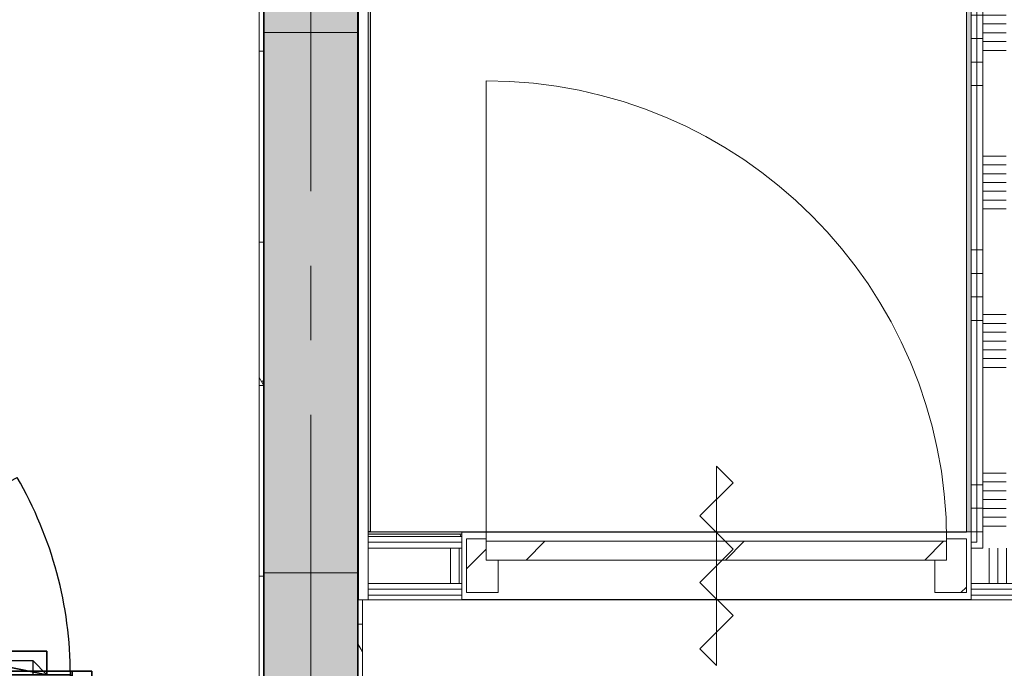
# Model space of a CAD drawing. Extents: x 3176 to 58266, y 1852 to 38199.
# Tile 159 of 256: x 31397 to 33493, y 32215 to 33596. Entities that reach past the tile are written whole.
import ezdxf
from ezdxf.enums import TextEntityAlignment as Align

# ---------------------------------------------------------------- set-up
doc = ezdxf.new("R2010")
doc.units = 0
doc.header["$LTSCALE"] = 50
doc.header["$PDSIZE"] = -5
doc.linetypes.add('HIDDEN2', pattern=[4.7625, 3.175, -1.5875])
doc.linetypes.add('Onderlegger 1e verdieping$0$stramien', pattern=[22.225, 12.7, -3.175, 3.175, -3.175])
doc.layers.get('0').update_dxf_attribs({"linetype": 'CONTINUOUS'})
doc.layers.get('DEFPOINTS').update_dxf_attribs({"linetype": 'CONTINUOUS'})
for name, color, linetype in [('AS-I38-E_F----5_Deuren', 7, 'CONTINUOUS'), ('AS-I38-M_F----5_Deurmodulen', 7, 'CONTINUOUS'), ('AS-L32--_F----5', 84, 'CONTINUOUS'), ('AS-L32--_F---4-', 84, 'CONTINUOUS'), ('AS-L32--_F-23--', 84, 'CONTINUOUS'), ('AS-L32--_F123--', 84, 'CONTINUOUS'), ('AS-L38--', 7, 'CONTINUOUS'), ('AS-L38--_F----5', 7, 'CONTINUOUS'), ('AS-L38--_F---4-', 7, 'CONTINUOUS'), ('AS-L38--_F-23--', 3, 'CONTINUOUS'), ('AS-L38--_F1----', 2, 'CONTINUOUS'), ('AS-L38--_F1-----', 2, 'CONTINUOUS')]:
    doc.layers.add(name, color=color, linetype=linetype)
for name, color, linetype, lineweight in [('Onderlegger 1e verdieping$0$A-DETL-GENF', 8, 'CONTINUOUS', 18), ('Onderlegger 1e verdieping$0$A-DOOR', 8, 'CONTINUOUS', 25), ('Onderlegger 1e verdieping$0$A-FLOR-OTLN', 8, 'CONTINUOUS', 18), ('Onderlegger 1e verdieping$0$A-GENM', 8, 'CONTINUOUS', 18), ('Onderlegger 1e verdieping$0$A-WALL', 8, 'CONTINUOUS', 25), ('Onderlegger 1e verdieping$0$A-WALL-PATT', 8, 'CONTINUOUS', 50), ('Onderlegger 1e verdieping$0$I-WALL', 8, 'CONTINUOUS', 25), ('Onderlegger 1e verdieping$0$S-GRID', 8, 'CONTINUOUS', 18)]:
    doc.layers.add(name, color=color, linetype=linetype, lineweight=lineweight)
doc.styles.get("Standard").update_dxf_attribs({"font": 'isocp.shx'})
pattern_1 = [(0, (0, 0), (406.4, 101.6), [33.528, -271.272, 33.528, -271.272, -1625.6]), (0, (0, 0), (406.4, 101.6), [-609.6, 33.528, -576.072, 33.528, -271.272, -711.2]), (0, (0, 0), (406.4, 101.6), [-1524, 33.528, -169.672, 33.528, -474.472]), (120, (152.4, 50.8), (-291.18818, 301.15272), [33.528, -271.272, 33.528, -271.272, -1625.6]), (120, (152.4, 50.8), (-291.18818, 301.15272), [-609.6, 33.528, -576.072, 33.528, -271.272, -711.2]), (120, (152.4, 50.8), (-291.18818, 301.15272), [-1524, 33.528, -169.672, 33.528, -474.472]), (240, (203.2, 254), (-115.21182, -402.75272), [33.528, -271.272, 33.528, -271.272, -1625.6]), (240, (203.2, 254), (-115.21182, -402.75272), [-609.6, 33.528, -576.072, 33.528, -271.272, -711.2]), (240, (203.2, 254), (-115.21182, -402.75272), [-1524, 33.528, -169.672, 33.528, -474.472])]
pattern_2 = [(270, (36409.9, 32505.7), (500, -4e-12), []), (270, (36359.9, 32505.7), (500, -4e-12), []), (270, (36309.9, 32505.7), (500, -4e-12), []), (270, (36259.9, 32505.7), (500, -4e-12), [])]
pattern_3 = [(3e-13, (33411.9, 33105.1), (-2e-12, 500), []), (3e-13, (33411.9, 33055.1), (-2e-12, 500), []), (3e-13, (33411.9, 33005.1), (-2e-12, 500), []), (3e-13, (33411.9, 32955.1), (-2e-12, 500), [])]

# ---------------------------------------------------------------- blocks, each defined once
blk = doc.blocks.new('Onderlegger 1e verdieping$0$32_KA_hout_67-114-enkele_deur - H930_z-6007496-Plotview 1e Verdieping - schaal 1 op 100')
at = {"layer": 'Onderlegger 1e verdieping$0$A-GENM'}
h = blk.add_hatch(dxfattribs=at)
h.set_pattern_fill('FP_183', color=256, style=0, pattern_type=2)
h.set_pattern_definition([(225, (32879.76, 32433.2), (91.92388, -91.92388), [])])
h.paths.add_polyline_path([(-532.1, 57), (-532.1, -57), (-490.1, -57), (-490.1, -12), (-465.1, -12), (-465.1, 57), (-490.1, 57)], flags=0)
h.paths.add_polyline_path([(489.9, 57), (464.9, 57), (464.9, -12), (489.9, -12), (489.9, -57), (531.9, -57), (531.9, 57)], flags=0)
at = {"layer": 'Onderlegger 1e verdieping$0$A-DETL-GENF'}
for p, q in [((35.4, 176.8), (0, 212.1)), ((0, 212.1), (0, -212.1)), ((-35.4, 106.1), (35.4, 176.8)), ((35.4, 35.4), (-35.4, 106.1)), ((-35.4, -35.4), (35.4, 35.4)), ((35.4, -106.1), (-35.4, -35.4)), ((-35.4, -176.8), (35.4, -106.1)), ((0, -212.1), (-35.4, -176.8))]:
    blk.add_line(p, q, dxfattribs=at)
at = {"layer": 'Onderlegger 1e verdieping$0$A-DOOR', "lineweight": 18}
for p, q in [((-532.1, 57), (-465.1, 57)), ((-532.1, -57), (-532.1, 57)), ((-465.1, 57), (-465.1, -12)), ((464.9, 57), (531.9, 57)), ((464.9, -12), (464.9, 57)), ((531.9, 57), (531.9, -57)), ((-490.1, -57), (-532.1, -57)), ((-490.1, -52), (-490.1, -57)), ((489.9, -57), (489.9, -52)), ((531.9, -57), (489.9, -57))]:
    blk.add_line(p, q, dxfattribs=at)
at = {"layer": 'Onderlegger 1e verdieping$0$A-GENM'}
blk.add_line((489.9, -52), (489.9, -1032), dxfattribs=at)
blk.add_arc((489.9, -52), 980, 180, 270, dxfattribs=at)
blk = doc.blocks.new('Onderlegger 1e verdieping$0$32_KA_binnendeur_hout - 32_KA_binnendeur_hout-6004071-Plotview 1e Verdieping - schaal 1 op 100')
at = {"layer": 'Onderlegger 1e verdieping$0$A-DOOR', "lineweight": 18}
h = blk.add_hatch(dxfattribs=at)
h.set_pattern_fill('FP_224', color=256, style=0, pattern_type=2)
h.set_pattern_definition([(45, (-32879.88, -32485.2), (-212.132, 212.132), [])])
h.paths.add_polyline_path([(-490, -40), (490, -40), (490, 0), (-490, 0)], flags=0)
for p, q in [((490, 0), (-490, 0)), ((-490, 0), (-490, -40)), ((490, -40), (490, 0)), ((-490, -40), (490, -40))]:
    blk.add_line(p, q, dxfattribs=at)
blk = doc.blocks.new('Onderlegger 1e verdieping')
at = {"layer": 'Onderlegger 1e verdieping$0$A-WALL-PATT', "lineweight": 18}
h = blk.add_hatch(dxfattribs=at)
h.set_pattern_fill('FP_80', color=256, style=0, pattern_type=2)
h.set_pattern_definition(pattern_1)
h.paths.add_polyline_path([(31911.6, 30615.2), (31916.6, 30615.2), (31916.6, 36088.2), (31906.6, 36088.2), (31906.6, 30615.2)], flags=0)
at = {"layer": 'Onderlegger 1e verdieping$0$A-WALL-PATT', "lineweight": 25}
for points in [[(32138.5, 32506.2), (32143.5, 32506.2), (32143.5, 36082.2), (32138.5, 36082.2), (32138.5, 32743.6)], [(31916.6, 30595.2), (32116.6, 30595.2), (32116.6, 35678.2), (31916.6, 35678.2), (31916.6, 30607.7)], [(32116.6, 32418.2), (32116.6, 33568.2), (31916.6, 33568.2), (31916.6, 32418.2)], [(32138.5, 32500.7), (32337.8, 32500.7), (32337.8, 32505.7), (32138.5, 32505.7)]]:
    blk.add_hatch(color=256, dxfattribs=at).paths.add_polyline_path(points, flags=0)
at = {"layer": 'Onderlegger 1e verdieping$0$A-WALL-PATT', "lineweight": 5}
blk.add_hatch(color=256, dxfattribs=at).paths.add_polyline_path([(33411.9, 32505.7), (33421.9, 32505.7), (33421.9, 34214.5), (33411.9, 34214.5), (33411.9, 32530)], flags=0)
at = {"layer": 'Onderlegger 1e verdieping$0$A-WALL-PATT', "lineweight": 18}
h = blk.add_hatch(dxfattribs=at)
h.set_pattern_fill('FP_187', color=256, angle=90, style=0, pattern_type=2)
h.set_pattern_definition(pattern_3)
h.paths.add_polyline_path([(33434.4, 32495.7), (33434.4, 34202), (33421.9, 34202), (33421.8, 32495.7)], flags=0)
h = blk.add_hatch(dxfattribs=at)
h.set_pattern_fill('FP_187', color=256, angle=90, style=0, pattern_type=2)
h.set_pattern_definition(pattern_3)
h.paths.add_polyline_path([(33434.4, 32483.2), (33446.9, 32483.2), (33446.9, 34189.5), (33434.4, 34189.5), (33434.4, 32495.7)], flags=0)
h = blk.add_hatch(dxfattribs=at)
h.set_pattern_fill('FP_188', color=256, angle=90, style=0, pattern_type=2)
h.set_pattern_definition([(3e-13, (33411.88, 33305.08), (-2e-12, 337.5), []), (3e-13, (33411.88, 33286.33), (-2e-12, 337.5), []), (3e-13, (33411.88, 33267.58), (-2e-12, 337.5), []), (3e-13, (33411.88, 33248.83), (-2e-12, 337.5), []), (3e-13, (33411.88, 33230.08), (-2e-12, 337.5), []), (3e-13, (33411.88, 33211.33), (-2e-12, 337.5), []), (3e-13, (33411.88, 33192.58), (-2e-12, 337.5), [])])
h.paths.add_polyline_path([(33496.9, 32470.7), (33496.9, 34139.5), (33446.9, 34139.5), (33446.9, 32470.7)], flags=0)
h = blk.add_hatch(dxfattribs=at)
h.set_pattern_fill('FP_80', color=256, style=0, pattern_type=2)
h.set_pattern_definition(pattern_1)
h.paths.add_polyline_path([(32337.8, 32495.7), (32337.8, 32500.7), (32138.5, 32500.7), (32138.5, 32495.7), (32271.6, 32495.7)], flags=0)
h = blk.add_hatch(dxfattribs=at)
h.set_pattern_fill('FP_179', color=256, angle=90, style=0, pattern_type=2)
h.set_pattern_definition(pattern_2)
h.paths.add_polyline_path([(33604.5, 32483.2), (34484.4, 32483.2), (34484.4, 32495.7), (33509.4, 32495.7), (33509.4, 32483.2)], flags=0)
h.paths.add_polyline_path([(33421.8, 32483.2), (33434.4, 32483.2), (33434.4, 32495.7), (33421.8, 32495.7)], flags=0)
h.paths.add_polyline_path([(34559.4, 32483.2), (35534.4, 32483.2), (35534.4, 32495.7), (34559.4, 32495.7)], flags=0)
h.paths.add_polyline_path([(35609.4, 32483.2), (36584.4, 32483.2), (36584.4, 32495.7), (35609.4, 32495.7)], flags=0)
h.paths.add_polyline_path([(36659.4, 32483.2), (37634.4, 32483.2), (37634.4, 32495.7), (36659.4, 32495.7)], flags=0)
h.paths.add_polyline_path([(37709.4, 32483.2), (38684.4, 32483.2), (38684.4, 32495.7), (37709.4, 32495.7)], flags=0)
h.paths.add_polyline_path([(38936.2, 32483.2), (39831.9, 32483.2), (39831.9, 32495.7), (38759.4, 32495.7), (38759.4, 32483.2)], flags=0)
h = blk.add_hatch(dxfattribs=at)
h.set_pattern_fill('FP_214', color=256, angle=-270, style=0, pattern_type=2)
h.set_pattern_definition([(270, (32763.24, 32505.7), (337.5, 2e-14), []), (270, (32744.5, 32505.7), (337.5, 2e-14), []), (270, (32725.74, 32505.7), (337.5, 2e-14), []), (270, (32707, 32505.7), (337.5, 2e-14), []), (270, (32688.24, 32505.7), (337.5, 2e-14), []), (270, (32669.5, 32505.7), (337.5, 2e-14), []), (270, (32650.74, 32505.7), (337.5, 2e-14), [])])
h.paths.add_polyline_path([(32337.8, 32395.7), (32337.8, 32470.7), (32138.5, 32470.7), (32138.5, 32395.7), (32271.6, 32395.7)], flags=0)
h = blk.add_hatch(dxfattribs=at)
h.set_pattern_fill('FP_179', color=256, angle=90, style=0, pattern_type=2)
h.set_pattern_definition(pattern_2)
h.paths.add_polyline_path([(33496.9, 32470.7), (34496.9, 32470.7), (34496.9, 32483.2), (33496.9, 32483.2)], flags=0)
h.paths.add_polyline_path([(33421.8, 32470.7), (33446.9, 32470.7), (33446.9, 32483.2), (33421.8, 32483.2)], flags=0)
h.paths.add_polyline_path([(34546.9, 32470.7), (35546.9, 32470.7), (35546.9, 32483.2), (34546.9, 32483.2)], flags=0)
h.paths.add_polyline_path([(35596.9, 32470.7), (36596.9, 32470.7), (36596.9, 32483.2), (35596.9, 32483.2)], flags=0)
h.paths.add_polyline_path([(36646.9, 32470.7), (37646.9, 32470.7), (37646.9, 32483.2), (36646.9, 32483.2)], flags=0)
h.paths.add_polyline_path([(37696.9, 32470.7), (38696.9, 32470.7), (38696.9, 32483.2), (37696.9, 32483.2)], flags=0)
h.paths.add_polyline_path([(38936.2, 32470.7), (39831.9, 32470.7), (39831.9, 32483.2), (38746.9, 32483.2), (38746.9, 32470.7)], flags=0)
h = blk.add_hatch(dxfattribs=at)
h.set_pattern_fill('FP_180', color=256, angle=90, style=0, pattern_type=2)
h.set_pattern_definition([(270, (36609.9, 32505.7), (337.5, -3e-12), []), (270, (36591.16, 32505.7), (337.5, -3e-12), []), (270, (36572.4, 32505.7), (337.5, -3e-12), []), (270, (36553.66, 32505.7), (337.5, -3e-12), []), (270, (36534.9, 32505.7), (337.5, -3e-12), []), (270, (36516.16, 32505.7), (337.5, -3e-12), []), (270, (36497.4, 32505.7), (337.5, -3e-12), [])])
h.paths.add_polyline_path([(33604.5, 32395.7), (39831.9, 32395.7), (39831.9, 32470.7), (33421.8, 32470.7), (33421.8, 32395.7)], flags=0)
h = blk.add_hatch(dxfattribs=at)
h.set_pattern_fill('FP_179', color=256, angle=90, style=0, pattern_type=2)
h.set_pattern_definition(pattern_2)
h.paths.add_polyline_path([(33421.8, 32383.2), (39831.9, 32383.2), (39831.9, 32395.7), (33421.8, 32395.7)], flags=0)
h = blk.add_hatch(dxfattribs=at)
h.set_pattern_fill('FP_179', color=256, angle=90, style=0, pattern_type=2)
h.set_pattern_definition(pattern_2)
h.paths.add_polyline_path([(33421.8, 32370.7), (39831.9, 32370.7), (39831.9, 32383.2), (33421.8, 32383.2)], flags=0)
h = blk.add_hatch(dxfattribs=at)
h.set_pattern_fill('FP_80', color=256, style=0, pattern_type=2)
h.set_pattern_definition(pattern_1)
h.paths.add_polyline_path([(33421.8, 32360.7), (39831.9, 32360.7), (39831.9, 32370.7), (33421.8, 32370.7)], flags=0)
h = blk.add_hatch(dxfattribs=at)
h.set_pattern_fill('FP_80', color=256, style=0, pattern_type=2)
h.set_pattern_definition(pattern_1)
h.paths.add_polyline_path([(32126.6, 30860.7), (32126.6, 32360.7), (32116.6, 32360.7), (32116.6, 30860.7)], flags=0)
at = {"layer": 'Onderlegger 1e verdieping$0$A-FLOR-OTLN'}
for p, q in [((32117.6, 34949.7), (32117.6, 32360.7)), ((32126.6, 32360.7), (32138.5, 32360.7))]:
    blk.add_line(p, q, dxfattribs=at)
at = {"layer": 'Onderlegger 1e verdieping$0$A-WALL', "lineweight": 35}
for p, q in [((31916.6, 35678.2), (31916.6, 30595.2)), ((32116.6, 30595.2), (32116.6, 35678.2))]:
    blk.add_line(p, q, dxfattribs=at)
at = {"layer": 'Onderlegger 1e verdieping$0$I-WALL', "lineweight": 18}
for p, q in [((31906.6, 36088.2), (31906.6, 30615.2)), ((31916.6, 30615.2), (31916.6, 36088.2)), ((32138.5, 36082.2), (32138.5, 32506.2)), ((32143.5, 32506.2), (32143.5, 36082.2)), ((33411.9, 34224.5), (33411.9, 32505.7)), ((33421.9, 34214.5), (33421.9, 32505.7)), ((33434.4, 34202), (33434.4, 32483.2)), ((33446.9, 34189.5), (33446.9, 32470.7)), ((32116.6, 33568.2), (31916.6, 33568.2)), ((32116.6, 32418.2), (32116.6, 33568.2)), ((32138.5, 32506.2), (32143.5, 32506.2)), ((32337.8, 32505.7), (32138.5, 32505.7)), ((32138.5, 32505.7), (32138.5, 32360.7)), ((32138.5, 32500.7), (32337.8, 32500.7)), ((32138.5, 32495.7), (32337.8, 32495.7)), ((32337.8, 32360.7), (32337.8, 32505.7)), ((33411.9, 32505.7), (33421.9, 32505.7)), ((33421.8, 32505.7), (33421.8, 32495.7)), ((33421.8, 32495.7), (33421.8, 32360.7)), ((32138.5, 32483.2), (32337.8, 32483.2)), ((32138.5, 32470.7), (32337.8, 32470.7)), ((33421.8, 32483.2), (33434.4, 32483.2)), ((33421.8, 32470.7), (33446.9, 32470.7)), ((31916.6, 32418.2), (32116.6, 32418.2)), ((32138.5, 32395.7), (32337.8, 32395.7)), ((32138.5, 32383.2), (32337.8, 32383.2)), ((33421.8, 32395.7), (39831.9, 32395.7)), ((33421.8, 32383.2), (39831.9, 32383.2)), ((32138.5, 32370.7), (32337.8, 32370.7)), ((33421.8, 32370.7), (39831.9, 32370.7)), ((32116.6, 32360.7), (32116.6, 30715.7)), ((32126.6, 32360.7), (32116.6, 32360.7)), ((32126.6, 30860.7), (32126.6, 32360.7)), ((32138.5, 32360.7), (32337.8, 32360.7)), ((33421.8, 32360.7), (39831.9, 32360.7))]:
    blk.add_line(p, q, dxfattribs=at)
at = {"layer": 'Onderlegger 1e verdieping$0$I-WALL'}
for p, q in [((32337.8, 32505.7), (33411.9, 32505.7)), ((33421.8, 32360.7), (32337.8, 32360.7))]:
    blk.add_line(p, q, dxfattribs=at)
at = {"layer": 'Onderlegger 1e verdieping$0$S-GRID', "linetype": 'Onderlegger 1e verdieping$0$stramien'}
blk.add_line((32016.6, 37199.4), (32016.6, 16386.4), dxfattribs=at)
at = {"layer": 'Onderlegger 1e verdieping$0$A-DOOR', "rotation": 180}
blk.add_blockref('Onderlegger 1e verdieping$0$32_KA_hout_67-114-enkele_deur - H930_z-6007496-Plotview 1e Verdieping - schaal 1 op 100', (32879.8, 32433.2), dxfattribs=at)
at = {"layer": 'Onderlegger 1e verdieping$0$A-DOOR'}
blk.add_blockref('Onderlegger 1e verdieping$0$32_KA_binnendeur_hout - 32_KA_binnendeur_hout-6004071-Plotview 1e Verdieping - schaal 1 op 100', (32879.9, 32485.2), dxfattribs=at)
blk = doc.blocks.new('BvnAans-_CTA01')
at = {"layer": 'AS-L38--_F----5', "color": 0, "invisible_edges": 10}
blk.add_3dface([(0, 0), (1, 0), (1, 0, 1), (0, 0, 1)], dxfattribs=at)
at = {"layer": 'AS-L38--_F---4-', "invisible_edges": 10}
for points in [[(0, 0.5), (1, 0.5), (1, 0.5, 1), (0, 0.5, 1)], [(0, -0.5), (1, -0.5), (1, -0.5, 1), (0, -0.5, 1)]]:
    blk.add_3dface(points, dxfattribs=at)
at = {"layer": 'AS-L38--_F---4-'}
blk.add_3dface([(0, -0.5, 1), (0, 0.5, 1), (1, 0.5, 1), (1, -0.5, 1)], dxfattribs=at)
blk = doc.blocks.new('Q0WDSTL-_CTA01')
at = {"layer": 'AS-L38--_F-23--'}
for p, q in [((0, 0.3), (0, 0.5)), ((0, -0.3), (0, -0.5))]:
    blk.add_line(p, q, dxfattribs=at)
at = {"layer": 'AS-L38--_F-23--', "color": 1}
blk.add_lwpolyline([(0, 0.3), (1, 0.3), (1, -0.3), (0, -0.3)], dxfattribs=at)
at = {"layer": 'AS-L38--_F1-----'}
blk.add_lwpolyline([(0, 0.5), (0, -0.5)], dxfattribs=at)
blk = doc.blocks.new('3ADRDRP-_CTA01')
at = {"layer": 'AS-L38--_F----5', "color": 0}
blk.add_3dface([(0, 0), (1, 0), (1, 0, 1), (0, 0, 1)], dxfattribs=at)
at = {"layer": 'AS-L38--_F---4-'}
mesh = blk.add_polymesh((6, 3), dxfattribs=at)
for k, corner in enumerate([(1, -0.5, 1), (1, -0.5), (1, -0.5), (0, -0.5, 1), (0, -0.5), (0, -0.5), (0, 0.5, 1), (0, 0.5), (0, -0.5), (1, 0.5, 1), (1, 0.5), (1, -0.5), (1, 0.5, 1), (1, 0.5, 1), (1, -0.5, 1), (0, 0.5, 1), (0, 0.5, 1), (0, -0.5, 1)]):
    mesh.set_mesh_vertex(divmod(k, 3), corner)
blk = doc.blocks.new('Q0DRSTL-_CTA01')
at = {"layer": 'AS-L38--_F----5', "color": 0}
blk.add_3dface([(0, 0), (1, 0), (1, 0, 1), (0, 0, 1)], dxfattribs=at)
at = {"layer": 'AS-L38--_F-23--', "color": 0}
for p, q in [((0, 0.5), (0, 0.3)), ((1, 0.5), (1, 0)), ((1, 0), (1.25, 0)), ((0, -0.5), (0, -0.3))]:
    blk.add_line(p, q, dxfattribs=at)
for points in [[(1, 0.5), (0, 0.5)], [(0, -0.5), (1.25, -0.5), (1.25, 0)]]:
    blk.add_lwpolyline(points, dxfattribs=at)
at = {"layer": 'AS-L38--_F1----', "color": 0}
blk.add_lwpolyline([(0, -0.5), (1, -0.5), (1, 0.5), (0, 0.5)], close=True, dxfattribs=at)
at = {"layer": 'AS-L38--_F---4-'}
mesh = blk.add_polymesh((6, 3), dxfattribs=at)
for k, corner in enumerate([(1, -0.5, 1), (1, -0.5), (1, -0.5), (0, -0.5, 1), (0, -0.5), (0, -0.5), (0, 0.5, 1), (0, 0.5), (0, -0.5), (1, 0.5, 1), (1, 0.5), (1, -0.5), (1, 0.5, 1), (1, 0.5, 1), (1, -0.5, 1), (0, 0.5, 1), (0, 0.5, 1), (0, -0.5, 1)]):
    mesh.set_mesh_vertex(divmod(k, 3), corner)
blk = doc.blocks.new('ddch1---_CTA01')
at = {"layer": 'AS-L32--_F----5', "color": 1}
for p, q in [((0, 0.075), (1, 0.075, 0.5)), ((1, 0.075, 0.5), (0, 0.075, 1))]:
    blk.add_line(p, q, dxfattribs=at)
at = {"layer": 'AS-L32--_F----5', "color": 1, "linetype": 'HIDDEN2'}
for p, q in [((0, -0.075), (1, -0.075, 0.5)), ((1, -0.075, 0.5), (0, -0.075, 1))]:
    blk.add_line(p, q, dxfattribs=at)
at = {"layer": 'AS-L32--_F----5'}
blk.add_3dface([(0, 0), (0, 0, 1), (1, 0, 1), (1, 0)], dxfattribs=at)
at = {"layer": 'AS-L32--_F---4-'}
for points in [[(0, 1), (0, 1, 1), (1, 1, 1), (1, 1)], [(0, 1), (0, 0), (0, 0, 1), (0, 1, 1)], [(0, 0, 1), (0, 1, 1), (1, 1, 1), (1, 0, 1)], [(1, 1, 1), (1, 0, 1), (1, 0), (1, 1)], [(0, 0), (0, 0, 1), (1, 0, 1), (1, 0)]]:
    blk.add_3dface(points, dxfattribs=at)
at = {"layer": 'AS-L32--_F123--', "color": 1}
blk.add_line((0, 1), (0.8776, 11.4994), dxfattribs=at)
at = {"layer": 'AS-L32--_F123--'}
for p, q in [((1, 1), (0, 1)), ((0, 1), (0, 0)), ((1, 0), (1, 1)), ((0, 0), (1, 0))]:
    blk.add_line(p, q, dxfattribs=at)
at = {"layer": 'AS-L32--_F123--', "color": 1}
blk.add_ellipse((0, 1), major_axis=(0, 21.9), ratio=0.045662, start_param=-1.570796, end_param=-1.070796, dxfattribs=at)
at = {"layer": 'DEFPOINTS'}
blk.add_point((0, 0), dxfattribs=at)
blk.add_point((0, 0), dxfattribs=at)
blk = doc.blocks.new('KlnkRcht_CTA01')
at = {"layer": 'AS-L32--_F----5'}
blk.add_polyline3d([(-0.5, 0, -0.5), (0.5, 0, -0.5), (0.5, 0, 0.5), (-0.5, 0, 0.5)], close=True, dxfattribs=at)
at = {"layer": 'AS-L32--_F-23--'}
for p, q in [((0.3, -0.6, -0.5), (0.3, 0, -0.5)), ((0.5, 0, -0.5), (0.5, -1, -0.5)), ((-0.5, -1, -0.5), (-0.5, -0.6, -0.5)), ((-0.5, -0.6, -0.5), (0.3, -0.6, -0.5)), ((0.5, -1, -0.5), (-0.5, -1, -0.5))]:
    blk.add_line(p, q, dxfattribs=at)
at = {"layer": 'AS-L32--_F---4-'}
mesh = blk.add_polyface(dxfattribs=at)
corners = [(0.5, 0, -0.5), (0.5, -1, -0.5), (-0.5, -1, -0.5), (-0.5, -0.6, -0.5), (0.3, -0.6, -0.5), (0.3, 0, -0.5), (0.5, 0, 0.5), (0.5, -1, 0.5), (-0.5, -1, 0.5), (-0.5, -0.6, 0.5), (0.3, -0.6, 0.5), (0.3, 0, 0.5)]
mesh.append_faces([[corners[k] for k in face] for face in [(0, 1, 7, 6), (1, 2, 8, 7), (2, 3, 9, 8)]])
mesh.append_faces([[corners[k] for k in face] for face in [(6, 10, 11)]], dxfattribs={"vtx0": -1})
mesh.append_faces([[corners[k] for k in face] for face in [(6, 9, 10)]], dxfattribs={"vtx0": -1, "vtx2": -1})
mesh.append_faces([[corners[k] for k in face] for face in [(6, 7, 8, 9)]], dxfattribs={"vtx3": -1})
blk = doc.blocks.new('QDR-6---_CTA01')
at = {"layer": 'DEFPOINTS'}
blk.add_point((0, 0, 2700), dxfattribs=at)
at = {"layer": 'AS-L38--'}
for name, p, xscale, yscale, zscale in [('ddch1---_CTA01', (41.5, 0, 10), 926, 40, 2585), ('KlnkRcht_CTA01', (842.5, 40, 1050), 150, -50, 20), ('BvnAans-_CTA01', (0, 0, 2660), 1013, 95, 40), ('Q0WDSTL-_CTA01', (0, 0), 10, 95, 10), ('3ADRDRP-_CTA01', (0, 0, 2595), 1013, 95, 65), ('Q0DRSTL-_CTA01', (0, 0), 41.5, 95, 2595), ('Q0DRSTL-_CTA01', (1013, 0), -41.5, 95, 2595), ('KlnkRcht_CTA01', (842.5, 0, 1050), 150, 50, 20)]:
    blk.add_blockref(name, p, dxfattribs=dict(at, xscale=xscale, yscale=yscale, zscale=zscale))
at = {"layer": 'AS-L38--', "xscale": 10, "yscale": 95, "zscale": 10, "rotation": 180}
blk.add_blockref('Q0WDSTL-_CTA01', (1013, 0), dxfattribs=at)
at = {"layer": 'AS-I38-E_F----5_Deuren', "extrusion": (0, -1, 0)}
blk.add_text('926x2585', height=90, dxfattribs=at).set_placement((959, 175), align=Align.BOTTOM_RIGHT)
at = {"layer": 'AS-I38-M_F----5_Deurmodulen', "extrusion": (0, -1, 0)}
blk.add_text('DA', height=125, rotation=90, dxfattribs=at).set_placement((506.5, 2750), align=Align.MIDDLE_LEFT)

msp = doc.modelspace()

# ---------------------------------------------------------------- block references
msp.add_blockref('Onderlegger 1e verdieping', (0, 0))
at = {"layer": 'AS-L38--'}
msp.add_blockref('QDR-6---_CTA01', (30537.1, 32161.2), dxfattribs=at)

doc.saveas('drawing.dxf')
